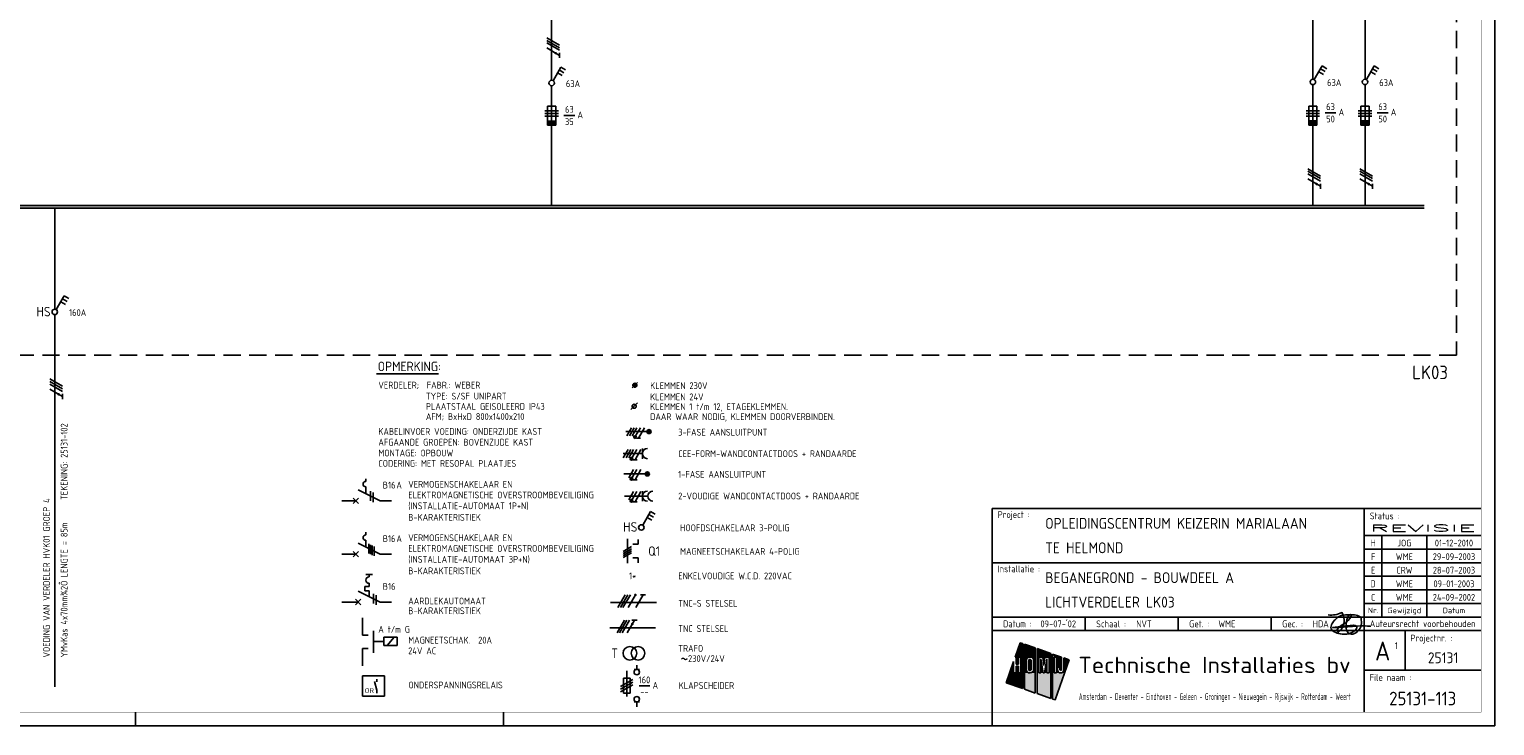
# Model space of a CAD drawing. Header units: millimetres. Extents: x 0 to 841, y 0 to 594.
# Tile 2 of 3: x 301 to 841, y 0 to 256. Entities that reach past the tile are written whole.
import ezdxf
from ezdxf.enums import TextEntityAlignment as Align

# ---------------------------------------------------------------- set-up
doc = ezdxf.new("R2010")
doc.units = ezdxf.units.MM
doc.linetypes.add('HIDDEN', pattern=[9.525, 6.35, -3.175])
doc.layers.get('0').update_dxf_attribs({"linetype": 'CONTINUOUS'})
for name, color, linetype in [('02-61-50-lijn050', 90, 'CONTINUOUS'), ('1', 7, 'CONTINUOUS'), ('40', 1, 'CONTINUOUS'), ('41', 2, 'CONTINUOUS'), ('70', 1, 'CONTINUOUS'), ('71', 2, 'CONTINUOUS'), ('73', 4, 'CONTINUOUS'), ('EL$2B---_KADER', 4, 'CONTINUOUS'), ('EL62205-_KRACHT-KAST', 3, 'CONTINUOUS'), ('LIJN025', 10, 'CONTINUOUS'), ('LIJN035', 50, 'CONTINUOUS'), ('LIJN050', 90, 'CONTINUOUS'), ('TEKST18', 210, 'CONTINUOUS'), ('TEKST25', 10, 'CONTINUOUS'), ('TEKST35', 50, 'CONTINUOUS'), ('TEKST50', 90, 'CONTINUOUS'), ('TEKST70', 130, 'CONTINUOUS')]:
    doc.layers.add(name, color=color, linetype=linetype)
doc.styles.add('5_0', font='iso.shx')
doc.styles.add('HELV', font='ISO.SHX')
doc.styles.add('ISO', font='ISO.SHX')
doc.styles.add('NEN', font='iso.shx')
doc.styles.add('ROMAND', font='romand')

# ---------------------------------------------------------------- blocks, each defined once
blk = doc.blocks.new('A1')
at = {"layer": 'LIJN025'}
for p, q in [((793, 80), (793, 5)), ((793, 70), (836, 70)), ((793, 65), (836, 65)), ((799.5, 70), (799.5, 40)), ((816, 70), (816, 40)), ((656, 60), (793, 60)), ((793, 60), (836, 60)), ((793, 55), (836, 55)), ((793, 50), (836, 50)), ((793, 45), (836, 45)), ((656, 40), (836, 40)), ((690.25, 35), (690.25, 40)), ((724.5, 35), (724.5, 40)), ((758.75, 35), (758.75, 40)), ((656, 35), (836, 35)), ((808, 35), (808, 20.5)), ((666.28, 30.55), (664.44, 25.28)), ((667.23, 30.22), (666.28, 30.55)), ((667.23, 13.64), (667.23, 30.22)), ((667.85, 30), (667.85, 13.42)), ((671.81, 28.62), (667.85, 30)), ((671.81, 12.03), (671.81, 28.62)), ((672.49, 28.38), (672.49, 11.8)), ((677.53, 26.61), (672.49, 28.38)), ((663.88, 23.67), (661.11, 15.78)), ((663.88, 19.41), (663.88, 23.67)), ((664.44, 25.28), (664.78, 25.28)), ((664.78, 25.28), (664.78, 22.62)), ((664.78, 22.62), (665.68, 22.62)), ((664.78, 21.86), (664.78, 19.41)), ((665.68, 21.86), (664.78, 21.86)), ((665.68, 22.62), (665.68, 25.28)), ((665.68, 25.28), (666.58, 25.28)), ((665.68, 19.41), (665.68, 21.86)), ((666.58, 25.28), (666.58, 19.41)), ((668.51, 23.91), (668.61, 24.43)), ((668.51, 20.8), (668.51, 23.91)), ((668.61, 24.43), (668.9, 24.86)), ((668.9, 24.86), (669.35, 25.18)), ((669.35, 25.18), (669.88, 25.28)), ((669.39, 23.89), (669.46, 24.14)), ((669.39, 20.81), (669.39, 23.89)), ((669.46, 24.14), (669.63, 24.32)), ((669.63, 24.32), (669.89, 24.39)), ((669.88, 25.28), (670.41, 25.18)), ((669.89, 24.39), (670.13, 24.32)), ((670.13, 24.32), (670.31, 24.14)), ((670.31, 24.14), (670.38, 23.89)), ((670.38, 23.89), (670.38, 20.81)), ((670.41, 25.18), (670.85, 24.88)), ((670.85, 24.88), (671.14, 24.45)), ((671.14, 24.45), (671.25, 23.91)), ((671.25, 23.91), (671.25, 20.8)), ((673.1, 25.28), (674.62, 25.28)), ((673.1, 19.41), (673.1, 25.28)), ((673.87, 24.56), (673.87, 19.41)), ((674.72, 19.41), (673.87, 24.56)), ((674.62, 25.28), (675, 22.14)), ((675, 22.14), (675.38, 25.28)), ((676.15, 24.56), (675.29, 19.41)), ((675.38, 25.28), (676.92, 25.28)), ((676.15, 19.41), (676.15, 24.56)), ((676.92, 25.28), (676.92, 19.41)), ((677.53, 10.03), (677.53, 26.61)), ((678.21, 26.37), (678.21, 9.79)), ((681.46, 25.24), (678.21, 26.37)), ((678.81, 25.28), (679.69, 25.28)), ((678.81, 19.41), (678.81, 25.28)), ((679.14, 9.47), (684.31, 24.24)), ((679.69, 25.28), (679.69, 19.41)), ((681.46, 20.62), (681.46, 25.24)), ((682.31, 24.94), (682.31, 20.61)), ((684.31, 24.24), (682.31, 24.94)), ((664.78, 19.41), (663.88, 19.41)), ((666.58, 19.41), (665.68, 19.41)), ((668.61, 20.28), (668.51, 20.8)), ((668.91, 19.82), (668.61, 20.28)), ((669.37, 19.52), (668.91, 19.82)), ((669.91, 19.41), (669.37, 19.52)), ((669.45, 20.57), (669.39, 20.81)), ((669.64, 20.38), (669.45, 20.57)), ((669.89, 20.32), (669.64, 20.38)), ((670.14, 20.38), (669.89, 20.32)), ((670.43, 19.53), (669.91, 19.41)), ((670.32, 20.56), (670.14, 20.38)), ((670.38, 20.81), (670.32, 20.56)), ((670.86, 19.83), (670.43, 19.53)), ((671.15, 20.26), (670.86, 19.83)), ((671.25, 20.8), (671.15, 20.26)), ((673.87, 19.41), (673.1, 19.41)), ((675.29, 19.41), (674.72, 19.41)), ((676.92, 19.41), (676.15, 19.41)), ((679.69, 19.41), (678.81, 19.41)), ((680.02, 21.54), (680.88, 21.54)), ((680.02, 20.61), (680.02, 21.54)), ((680.09, 20.16), (680.02, 20.61)), ((680.34, 19.76), (680.09, 20.16)), ((680.7, 19.5), (680.34, 19.76)), ((681.16, 19.41), (680.7, 19.5)), ((680.88, 21.54), (680.88, 20.62)), ((680.88, 20.62), (680.97, 20.41)), ((680.97, 20.41), (681.17, 20.33)), ((681.61, 19.5), (681.16, 19.41)), ((681.17, 20.33), (681.37, 20.41)), ((681.37, 20.41), (681.46, 20.62)), ((681.99, 19.77), (681.61, 19.5)), ((682.24, 20.17), (681.99, 19.77)), ((682.31, 20.61), (682.24, 20.17)), ((793, 20.5), (836, 20.5)), ((661.11, 15.78), (667.23, 13.64)), ((667.85, 13.42), (671.81, 12.03)), ((672.49, 11.8), (677.53, 10.03)), ((678.21, 9.79), (679.14, 9.47)), ((340.5, 0), (340.5, 5)), ((476, 0), (476, 5)), ((656, 0), (656, 5))]:
    blk.add_line(p, q, dxfattribs=at)
blk.add_lwpolyline([(0, 0), (0, 594), (841, 594), (841, 0)], close=True, dxfattribs=at)
for points in [[(664.44, 25.28), (666.28, 30.55), (667.23, 25.28), (667.23, 30.22)], [(667.85, 25.28), (667.85, 30), (671.81, 25.28), (671.81, 28.62)], [(672.49, 25.28), (672.49, 28.38), (677.53, 25.28), (677.53, 26.61)], [(662.39, 19.41), (663.88, 23.67), (663.88, 19.41), (663.88, 23.67)], [(664.78, 22.62), (664.78, 25.28), (665.68, 22.62), (665.68, 25.28)], [(664.78, 19.41), (664.78, 21.86), (665.68, 19.41), (665.68, 21.86)], [(666.58, 19.41), (666.58, 25.28), (667.23, 19.41), (667.23, 25.28)], [(669.35, 25.18), (667.85, 25.28), (669.88, 25.28), (667.85, 25.28)], [(668.9, 24.86), (667.85, 25.28), (669.35, 25.18), (667.85, 25.28)], [(668.61, 24.43), (667.85, 25.28), (668.9, 24.86), (667.85, 25.28)], [(667.85, 23.91), (667.85, 25.28), (668.51, 23.91), (668.61, 24.43)], [(667.85, 20.8), (667.85, 23.91), (668.51, 20.8), (668.51, 23.91)], [(669.39, 23.89), (669.46, 24.14), (670.38, 23.89), (670.31, 24.14)], [(669.39, 20.81), (669.39, 23.89), (670.38, 20.81), (670.38, 23.89)], [(669.46, 24.14), (669.63, 24.32), (670.31, 24.14), (670.13, 24.32)], [(669.63, 24.32), (669.89, 24.39), (670.13, 24.32), (669.89, 24.39)], [(670.41, 25.18), (669.88, 25.28), (670.41, 25.18), (671.81, 25.28)], [(670.85, 24.88), (670.41, 25.18), (670.85, 24.88), (671.81, 25.28)], [(671.14, 24.45), (670.85, 24.88), (671.14, 24.45), (671.81, 25.28)], [(671.25, 23.91), (671.14, 24.45), (671.81, 23.91), (671.81, 25.28)], [(671.25, 20.8), (671.25, 23.91), (671.81, 20.8), (671.81, 23.91)], [(672.49, 19.41), (672.49, 25.28), (673.1, 19.41), (673.1, 25.28)], [(673.87, 19.41), (673.87, 24.56), (674.72, 19.41), (673.87, 24.56)], [(675, 22.14), (674.62, 25.28), (675, 22.14), (675.38, 25.28)], [(675.29, 19.41), (676.15, 24.56), (676.15, 19.41), (676.15, 24.56)], [(676.92, 19.41), (676.92, 25.28), (677.53, 19.41), (677.53, 25.28)], [(679.69, 25.28), (678.21, 26.37), (681.46, 25.24), (678.21, 26.37)], [(678.81, 25.28), (678.21, 26.37), (679.69, 25.28), (678.21, 26.37)], [(678.21, 19.41), (678.21, 26.37), (678.81, 19.41), (678.81, 25.28)], [(679.69, 25.24), (679.69, 25.28), (681.46, 25.24)], [(679.69, 21.54), (679.69, 25.24), (681.46, 21.54), (681.46, 25.24)], [(682.31, 20.61), (682.31, 24.94), (683.04, 20.61), (684.31, 24.24)], [(661.11, 15.78), (662.39, 19.41), (667.23, 13.64), (667.23, 19.41)], [(667.85, 19.41), (668.51, 20.8), (667.85, 19.41), (668.61, 20.28)], [(667.85, 19.41), (667.85, 20.8), (667.85, 19.41), (668.51, 20.8)], [(667.85, 19.41), (668.61, 20.28), (667.85, 19.41), (668.91, 19.82)], [(667.85, 19.41), (668.91, 19.82), (667.85, 19.41), (669.37, 19.52)], [(667.85, 19.41), (669.37, 19.52), (667.85, 19.41), (669.91, 19.41)], [(667.85, 13.42), (667.85, 19.41), (671.81, 12.03), (671.81, 19.41)], [(669.45, 20.57), (669.39, 20.81), (670.32, 20.56), (670.38, 20.81)], [(669.64, 20.38), (669.45, 20.57), (670.14, 20.38), (670.32, 20.56)], [(669.89, 20.32), (669.64, 20.38), (669.89, 20.32), (670.14, 20.38)], [(669.91, 19.41), (670.43, 19.53), (669.91, 19.41), (671.81, 19.41)], [(670.43, 19.53), (670.86, 19.83), (670.43, 19.53), (671.81, 19.41)], [(670.86, 19.83), (671.15, 20.26), (670.86, 19.83), (671.81, 19.41)], [(671.81, 19.41), (671.15, 20.26), (671.81, 20.8), (671.25, 20.8)], [(672.49, 11.8), (672.49, 19.41), (677.53, 10.03), (677.53, 19.41)], [(678.21, 9.79), (678.21, 19.41), (679.14, 9.47), (682.62, 19.41)], [(679.69, 19.41), (679.69, 21.54), (680.02, 20.61), (680.02, 21.54)], [(679.69, 19.41), (680.02, 20.61), (679.69, 19.41), (680.09, 20.16)], [(679.69, 19.41), (680.09, 20.16), (679.69, 19.41), (680.34, 19.76)], [(679.69, 19.41), (680.34, 19.76), (679.69, 19.41), (680.7, 19.5)], [(679.69, 19.41), (680.7, 19.5), (679.69, 19.41), (681.16, 19.41)], [(680.02, 20.61), (680.02, 21.54), (680.09, 20.16), (680.02, 20.61)], [(681.46, 20.62), (680.88, 21.54), (681.46, 20.62), (681.46, 21.54)], [(681.37, 20.41), (680.88, 21.54), (681.46, 20.62), (680.88, 21.54)], [(681.17, 20.33), (680.88, 21.54), (681.37, 20.41), (680.88, 21.54)], [(680.97, 20.41), (680.88, 21.54), (681.17, 20.33), (680.88, 21.54)], [(680.88, 20.62), (680.88, 21.54), (680.97, 20.41), (680.88, 21.54)], [(681.16, 19.41), (682.62, 19.41), (681.61, 19.5), (682.62, 19.41)], [(682.62, 19.41), (681.61, 19.5), (682.62, 19.41), (681.99, 19.77)], [(682.62, 19.41), (681.99, 19.77), (683.04, 20.61), (682.24, 20.17)], [(682.24, 20.17), (682.31, 20.61), (682.24, 20.17), (683.04, 20.61)]]:
    blk.add_solid(points, dxfattribs=at)
at = {"layer": 'LIJN050'}
for p, q in [((836, 80), (656, 80)), ((656, 80), (656, 5))]:
    blk.add_line(p, q, dxfattribs=at)
at = {"layer": 'LIJN050', "const_width": 0.2}
blk.add_lwpolyline([(836, 5), (836, 589), (25, 589), (25, 5)], close=True, dxfattribs=at)
at = {"layer": 'TEKST18', "style": 'ISO'}
for s, p in [('Nr.', (796.25, 41.43)), ('Gewijzigd', (807.75, 41.43)), ('Datum', (826, 41.43))]:
    blk.add_text(s, height=2, dxfattribs=at).set_placement(p, align=Align.CENTER)
at = {"layer": 'TEKST18', "style": 'ISO', "width": 0.67468}
blk.add_text('Amsterdam - Deventer - Eindhoven - Geleen - Groningen - Nieuwegein - Rijswijk - Rotterdam - Weert', height=2.5, dxfattribs=at).set_placement((687.88, 9.47), (788, 9.47), align=Align.FIT)
at = {"layer": 'TEKST25', "style": 'ISO'}
for s, p in [('Project :', (658, 76.5)), ('Status :', (795, 76)), ('Installatie :', (658, 56.5)), ('Datum :', (660, 36.25)), ('Schaal :', (694.25, 36.25)), ('Get. :', (728.5, 36.25)), ('Gec. :', (762.75, 36.25)), ('Projectnr. :', (810, 31)), ('File naam :', (795, 16.5))]:
    blk.add_text(s, height=2.5, dxfattribs=at).set_placement(p)
at = {"layer": 'TEKST25', "style": 'ISO', "width": 1.015814}
blk.add_text('Auteursrecht voorbehouden', height=2.5, dxfattribs=at).set_placement((795, 36.3), (834, 36.3), align=Align.FIT)
at = {"layer": 'TEKST25', "style": 'ROMAND', "width": 2.899115}
blk.add_attdef('STATUS', text='', height=2.5, dxfattribs=at).set_placement((795, 71.5), (834, 71.5), align=Align.FIT)
at = {"layer": 'TEKST25', "style": 'ISO'}
for tag, p in [('E', (796.25, 66)), ('NAAM-E', (807.75, 66)), ('DATUM-E', (826, 66)), ('D', (796.25, 61)), ('NAAM-D', (807.75, 61)), ('DATUM-D', (826, 61)), ('C', (796.25, 56)), ('NAAM-C', (807.75, 56)), ('DATUM-C', (826, 56)), ('B', (796.25, 51)), ('NAAM-B', (807.75, 51)), ('DATUM-B', (826, 51)), ('A', (796.25, 46)), ('NAAM-A', (807.75, 46)), ('DATUM-A', (826, 46))]:
    blk.add_attdef(tag, text='', height=2.5, dxfattribs=at).set_placement(p, align=Align.CENTER)
for tag, p in [('DATUM', (673.75, 36.25)), ('SCHAAL', (709, 36.25)), ('GETEKEND', (739.25, 36.25)), ('GECONTOL.', (774, 36.25)), ('FORMAAT', (804.25, 28.25))]:
    blk.add_attdef(tag, p, '', height=2.5, dxfattribs=at)
at = {"layer": 'TEKST35', "style": 'ISO'}
for tag, p in [('PROJECT', (675.5, 72.5)), ('PLAATS', (675.5, 63.5)), ('INSTALLATIE-REGEL1', (675.5, 52.5)), ('INSTALLATIE-REGEL2', (675.5, 43.5))]:
    blk.add_attdef(tag, p, '', height=4, dxfattribs=at)
blk.add_attdef('PROJ.NR.', text='', height=4, dxfattribs=at).set_placement((822, 23), align=Align.CENTER)
at = {"layer": 'TEKST50', "style": 'HELV', "width": 1.169753}
blk.add_text('Technische Installaties bv', height=6, dxfattribs=at).set_placement((687.72, 19.36), (787.99, 19.36), align=Align.FIT)
at = {"layer": 'TEKST50', "style": 'ISO'}
blk.add_attdef('FILE-NAAM', text='', height=5, dxfattribs=at).set_placement((814.5, 7.5), align=Align.CENTER)
at = {"layer": 'TEKST70', "style": 'HELV'}
blk.add_text('A', height=7, dxfattribs=at).set_placement((799.75, 24), align=Align.CENTER)
blk = doc.blocks.new('PRHDAA4')
at = {"layer": '02-61-50-lijn050', "color": 50, "linetype": 'ByBlock', "flags": 128}
blk.add_lwpolyline([(1.04, 2.03, 0.043806), (-6.39, 1.89, -0.031193), (-12.8, 1.6), (-7.61, 2.16, 0.003454), (-5.1, 2.36, -0.231177), (-3.95, 1.92, -0.175519), (-3.92, 1.42, -0.153375), (-4.6, 0.4, -0.056813), (-5.76, -0.34, -0.100205), (-8.11, -0.94, -0.16296), (-12.67, 0.33, -0.379529), (-13.36, 2.09, -0.14016), (-11.01, 5.21, -0.143334), (-9.14, 6.05, -0.06258), (-4.67, 6.18, -0.12688), (-2.65, 5.49, -0.169413), (-2.32, 4.96, -0.095564), (-2.27, 2.38, -0.080055), (-2.63, 1.34, -0.126486), (-4.26, -0.44, -0.214891), (-6.48, -0.78, -0.203106), (-7.05, -0.45, -0.121177), (-7.75, 1.16, -0.121604), (-7.51, 4.45, -0.010614), (-7.31, 5.13, -0.021915), (-7.04, 5.72, -0.15615), (-6.41, 6.24, -0.050224), (-6.16, 6.3, -0.295436), (-5.97, 6.21, -0.250173), (-5.94, 5.68, -0.167384), (-8.57, 2.94, 0.121525), (-11.08, 0.82, 0.14194), (-11.19, 0.5, 0.153562), (-11.18, 0.3, 0.520832), (-10.31, 0.11, 0.362036), (-9.35, 7.05, -0.145439), (-14.41, 6.19)], format="xyb", dxfattribs=at)
blk = doc.blocks.new('T1146')
at = {"layer": '71'}
for p, q in [((-4, 0), (-4, -8)), ((0, -1.5), (-2, -1.5)), ((0, -6.5), (-2, -6.5))]:
    blk.add_line(p, q, dxfattribs=at)
blk = doc.blocks.new('RWS023', base_point=(227, 181))
at = {"layer": '40', "style": 'NEN'}
blk.add_text('~', height=5, dxfattribs=at).set_placement((223.5, 179.5))
blk = doc.blocks.new('KLAPSCHRENVOOI')
at = {"layer": '1', "color": 1}
for p, q in [((-16.95, 1.46), (-21.45, -1.14)), ((-16.95, 0.46), (-21.45, -2.14)), ((-16.95, -0.54), (-21.45, -3.14))]:
    blk.add_line(p, q, dxfattribs=at)
at = {"layer": '1', "color": 2}
for p, q in [((-20.45, 1.91), (-17.95, 1.91)), ((-20.45, -3.59), (-20.45, 1.91)), ((-19.2, 4.66), (-19.2, -4.84)), ((-17.95, 1.91), (-17.95, -3.59)), ((-16.5, 5.16), (-14.5, 5.16)), ((-17.95, -3.59), (-20.45, -3.59)), ((-14.5, -6.84), (-16.5, -6.84))]:
    blk.add_line(p, q, dxfattribs=at)
at = {"layer": '70'}
blk.add_line((-14.69, -0.96), (-10.69, -0.96), dxfattribs=at)
at = {"layer": '71'}
for centre in [(-15.5, 4.16), (-15.5, -5.84)]:
    blk.add_circle(centre, 1, dxfattribs=at)
at = {"layer": 'LIJN035'}
for p, q in [((-15.5, 5.16), (-15.5, 6.76)), ((-15.5, -6.84), (-15.5, -8.69))]:
    blk.add_line(p, q, dxfattribs=at)
at = {"layer": '40', "style": 'NEN'}
for s, p in [('160', (-12.69, 0.04)), ('--', (-12.69, -4.46))]:
    blk.add_text(s, height=2.5, dxfattribs=at).set_placement(p, align=Align.CENTER)
blk.add_text('A', height=2.5, dxfattribs=at).set_placement((-9.69, -1.96))
at = {"layer": 'TEKST25', "style": 'ISO'}
blk.add_text('KLAPSCHEIDER', height=2.5, dxfattribs=at).set_placement((-0.06, -2.04))
blk = doc.blocks.new('RENVKLEM24V')
at = {"layer": 'TEKST25', "style": 'ISO'}
for s, p in [('KLEMMEN 24V', (97.67, 162.94)), ('KLEMMEN 1 t/m 12, ETAGEKLEMMEN.', (97.67, 159.34)), ('DAAR WAAR NODIG, KLEMMEN DOORVERBINDEN. ', (97.67, 155.64))]:
    blk.add_text(s, height=2.5, dxfattribs=at).set_placement(p)

msp = doc.modelspace()

# ---------------------------------------------------------------- linework, layer by layer
at = {"color": 10}
for p, q in [((491.97, 253.29), (496.66, 250.58)), ((491.97, 252.35), (496.66, 249.65)), ((491.97, 252.35), (496.66, 249.65)), ((491.97, 251.42), (496.66, 248.71)), ((491.97, 249.54), (496.66, 246.83)), ((496.66, 247.77), (496.66, 245.9)), ((772.16, 205.09), (776.84, 202.38)), ((791.36, 205.09), (796.04, 202.38)), ((772.16, 204.15), (776.84, 201.44)), ((772.16, 204.15), (776.84, 201.44)), ((772.16, 203.21), (776.84, 200.51)), ((772.16, 201.34), (776.84, 198.63)), ((791.36, 204.15), (796.04, 201.44)), ((791.36, 204.15), (796.04, 201.44)), ((791.36, 203.21), (796.04, 200.51)), ((791.36, 201.34), (796.04, 198.63)), ((776.84, 199.57), (776.84, 197.69)), ((796.04, 199.57), (796.04, 197.69)), ((308.96, 127.68), (313.64, 124.98)), ((308.96, 126.74), (313.64, 124.04)), ((308.96, 126.74), (313.64, 124.04)), ((308.96, 125.81), (313.64, 123.1)), ((308.96, 123.93), (313.64, 121.23)), ((313.64, 122.16), (313.64, 120.29)), ((518.17, 43.47), (520.87, 48.15)), ((519.1, 43.47), (521.81, 48.15)), ((520.04, 43.47), (522.75, 48.15)), ((521.92, 43.47), (524.62, 48.15)), ((524.73, 43.47), (527.44, 48.15)), ((526.5, 48.15), (528.37, 48.15)), ((517.84, 34.17), (520.55, 38.85)), ((518.78, 34.17), (521.49, 38.85)), ((519.72, 34.17), (522.42, 38.85)), ((521.59, 34.17), (524.3, 38.85)), ((523.36, 38.85), (525.24, 38.85))]:
    msp.add_line(p, q, dxfattribs=at)
for p, q in [((491.97, 252.35), (496.66, 249.65)), ((772.16, 204.15), (776.84, 201.44)), ((791.36, 204.15), (796.04, 201.44)), ((308.96, 126.74), (313.64, 124.04))]:
    msp.add_line(p, q)
at = {"color": 50}
for p, q in [((515.5, 45.34), (532.37, 45.34)), ((515.17, 36.04), (532.05, 36.04))]:
    msp.add_line(p, q, dxfattribs=at)
at = {"color": 10, "const_width": 0.469}
for points in [[(495.37, 247.85, 1), (495.13, 247.44, 1)], [(775.55, 199.65, 1), (775.32, 199.24, 1)], [(794.75, 199.65, 1), (794.52, 199.24, 1)], [(312.35, 122.24, 1), (312.12, 121.83, 1)], [(524.42, 48.27, 1), (524.83, 48.04, 1)], [(523.28, 37.57, 1), (523.69, 37.33, 1)]]:
    msp.add_lwpolyline(points, format="xyb", close=True, dxfattribs=at)
at = {"layer": '1', "color": 2}
for p, q in [((492.28, 221.15), (492.28, 228.15)), ((492.28, 228.15), (495.28, 228.15)), ((495.28, 228.15), (495.28, 221.15)), ((772.55, 221.16), (772.55, 228.16)), ((772.55, 228.16), (775.55, 228.16)), ((775.55, 228.16), (775.55, 221.16)), ((791.75, 228.16), (794.75, 228.16)), ((791.75, 221.16), (791.75, 228.16)), ((794.75, 228.16), (794.75, 221.16)), ((495.28, 222.65), (492.28, 222.65)), ((495.28, 222.4), (492.28, 222.4)), ((495.28, 222.15), (492.28, 222.15)), ((495.28, 221.9), (492.28, 221.9)), ((495.28, 221.65), (492.28, 221.65)), ((495.28, 221.4), (492.28, 221.4)), ((775.55, 222.66), (772.55, 222.66)), ((775.55, 222.41), (772.55, 222.41)), ((775.55, 222.16), (772.55, 222.16)), ((775.55, 221.91), (772.55, 221.91)), ((775.55, 221.66), (772.55, 221.66)), ((775.55, 221.41), (772.55, 221.41)), ((794.75, 222.66), (791.75, 222.66)), ((794.75, 222.41), (791.75, 222.41)), ((794.75, 222.16), (791.75, 222.16)), ((794.75, 221.91), (791.75, 221.91)), ((794.75, 221.66), (791.75, 221.66)), ((794.75, 221.41), (791.75, 221.41)), ((495.28, 221.15), (492.28, 221.15)), ((775.55, 221.16), (772.55, 221.16)), ((794.75, 221.16), (791.75, 221.16)), ((422.57, 86.85), (430.61, 82.83)), ((422.57, 67.15), (430.61, 63.13)), ((426.57, 55.62), (426.57, 54.82)), ((422.57, 49.55), (430.61, 45.53)), ((426.57, 51.22), (424.97, 51.22)), ((424.97, 51.22), (424.97, 49.62)), ((424.97, 49.62), (426.57, 49.62)), ((426.57, 52.42), (426.57, 51.22)), ((426.57, 49.62), (426.57, 47.56))]:
    msp.add_line(p, q, dxfattribs=at)
at = {"layer": '1', "color": 1}
for p, q in [((496.28, 226.4), (491.28, 226.4)), ((491.28, 226.4), (496.28, 226.4)), ((491.28, 225.4), (496.28, 225.4)), ((491.28, 224.4), (496.28, 224.4)), ((771.55, 226.41), (776.55, 226.41)), ((776.55, 226.41), (771.55, 226.41)), ((771.55, 225.41), (776.55, 225.41)), ((771.55, 224.41), (776.55, 224.41)), ((795.75, 226.41), (790.75, 226.41)), ((790.75, 226.41), (795.75, 226.41)), ((790.75, 225.41), (795.75, 225.41)), ((790.75, 224.41), (795.75, 224.41)), ((523.18, 109.72), (521.43, 106.69)), ((524.18, 109.72), (522.43, 106.69)), ((525.18, 109.72), (523.43, 106.69)), ((526.43, 109.72), (524.71, 106.73)), ((527.93, 109.72), (525.75, 105.93)), ((521.91, 101.72), (520.16, 98.69)), ((522.91, 101.72), (521.16, 98.69)), ((523.91, 101.72), (522.16, 98.69)), ((525.16, 101.72), (523.44, 98.73)), ((526.66, 101.72), (524.48, 97.93)), ((523.91, 94.32), (522.16, 91.29)), ((525.16, 94.32), (523.44, 91.33)), ((526.66, 94.32), (524.48, 90.53)), ((523.91, 86.22), (522.16, 83.19)), ((525.16, 86.22), (523.44, 83.23)), ((526.66, 86.22), (524.48, 82.43))]:
    msp.add_line(p, q, dxfattribs=at)
for centre in [(524.47, 106.29), (523.2, 98.29), (523.2, 90.89), (523.2, 82.79)]:
    msp.add_circle(centre, 0.5, dxfattribs=at)
at = {"layer": '1', "color": 2}
msp.add_arc((426.57, 53.62), 1.2, 90, 270, dxfattribs=at)
at = {"layer": '40'}
msp.add_line((525.4, 118.87), (522.9, 116.37), dxfattribs=at)
at = {"layer": '40', "color": 2}
msp.add_circle((524.15, 117.62), 0.75, dxfattribs=at)
at = {"layer": '70'}
for p, q in [((498.29, 224.66), (502.29, 224.66)), ((778.55, 225.66), (782.55, 225.66)), ((797.75, 225.66), (801.75, 225.66)), ((523.4, 124.37), (525.4, 126.37)), ((526.52, 105.93), (524.97, 105.93)), ((525.25, 97.93), (523.7, 97.93)), ((427.07, 86.35), (427.07, 82.85)), ((525.25, 90.53), (523.7, 90.53)), ((428.07, 85.85), (428.07, 82.35)), ((525.25, 82.43), (523.7, 82.43)), ((426.44, 66.96), (426.44, 63.46)), ((427.09, 66.64), (427.09, 63.14)), ((427.73, 66.32), (427.73, 62.82)), ((428.38, 65.99), (428.38, 62.49)), ((520.17, 64.18), (523.2, 65.93)), ((523.2, 65.18), (520.17, 63.43)), ((520.17, 62.68), (523.2, 64.43)), ((520.17, 61.93), (523.2, 63.68)), ((428.15, 48.52), (428.15, 45.02)), ((429.15, 48.02), (429.15, 44.52))]:
    msp.add_line(p, q, dxfattribs=at)
at = {"layer": '70', "const_width": 0.5}
for points in [[(524.22, 106.29, 1), (524.72, 106.29, 1)], [(522.95, 98.29, 1), (523.45, 98.29, 1)], [(522.95, 90.89, 1), (523.45, 90.89, 1)], [(522.95, 82.79, 1), (523.45, 82.79, 1)]]:
    msp.add_lwpolyline(points, format="xyb", close=True, dxfattribs=at)
at = {"layer": '71'}
for p, q in [((774.56, 237.9), (777.46, 242.92)), ((777.46, 242.92), (779.19, 241.92)), ((793.76, 237.9), (796.66, 242.92)), ((796.66, 242.92), (798.39, 241.92)), ((494.28, 237.51), (497.18, 242.53)), ((495.93, 240.37), (497.66, 239.37)), ((496.56, 241.45), (498.29, 240.45)), ((497.18, 242.53), (498.91, 241.53)), ((776.21, 240.76), (777.94, 239.76)), ((776.83, 241.84), (778.56, 240.84)), ((795.41, 240.76), (797.14, 239.76)), ((796.03, 241.84), (797.76, 240.84)), ((311.36, 153.23), (314.25, 158.25)), ((313.63, 157.17), (315.36, 156.17)), ((314.25, 158.25), (315.99, 157.25)), ((313, 156.09), (314.74, 155.09)), ((520.12, 100.19), (527.21, 100.19)), ((527.21, 98.32), (527.21, 102.07)), ((425.36, 89.96), (425.36, 90.96)), ((425.36, 85.46), (425.36, 87.96)), ((527.21, 82.64), (527.21, 86.39)), ((520.61, 84.51), (529.21, 84.51)), ((527.32, 73.86), (530.22, 78.88)), ((528.97, 76.72), (530.7, 75.72)), ((529.59, 77.8), (531.33, 76.8)), ((530.22, 78.88), (531.95, 77.88)), ((425.36, 70.26), (425.36, 71.26)), ((425.36, 65.76), (425.36, 68.26)), ((521.69, 68.81), (521.69, 59.81)), ((525.69, 66.81), (523.69, 66.81)), ((525.69, 61.81), (523.69, 61.81)), ((421.57, 46.53), (423.57, 44.53)), ((421.57, 44.53), (423.57, 46.53)), ((436.95, 32.54), (431.95, 32.54)), ((431.95, 32.54), (431.95, 29.54)), ((436.95, 29.54), (436.95, 32.54)), ((431.95, 29.54), (436.95, 29.54)), ((432.29, 18.36), (424.19, 18.36)), ((424.19, 18.36), (424.19, 10.86)), ((429.37, 13.12), (428.61, 16.22)), ((432.29, 10.86), (432.29, 18.36)), ((424.19, 10.86), (432.29, 10.86))]:
    msp.add_line(p, q, dxfattribs=at)
for centre, radius in [((493.77, 236.65), 1), ((774.05, 237.04), 1), ((793.25, 237.04), 1), ((310.85, 152.37), 1), ((524.4, 125.37), 0.75), ((524.4, 125.37), 0.5), ((524.4, 125.37), 0.25), ((529.62, 108.28), 0.75), ((529.62, 108.28), 0.5), ((529.62, 108.28), 0.25), ((529.04, 92.7), 0.75), ((529.04, 92.7), 0.5), ((529.04, 92.7), 0.25), ((526.81, 73), 1), ((522.59, 26.66), 2.5), ((525.59, 26.66), 2.5)]:
    msp.add_circle(centre, radius, dxfattribs=at)
for centre, radius in [((529.09, 100.19), 1.88), ((425.36, 88.96), 1), ((529.09, 84.51), 1.88), ((531.09, 84.51), 1.88), ((425.36, 69.26), 1)]:
    msp.add_arc(centre, radius, 90, 270, dxfattribs=at)
at = {"layer": '73'}
for p, q in [((120.94, 191.58), (814.99, 191.58)), ((120.94, 190.58), (814.99, 190.58))]:
    msp.add_line(p, q, dxfattribs=at)
msp.add_solid([(814.99, 190.58), (814.99, 191.58), (120.94, 190.58), (120.94, 191.58)], dxfattribs=at)
at = {"layer": 'LIJN025', "linetype": 'HIDDEN'}
for p, q in [((826.95, 341.55), (826.95, 136.44)), ((826.95, 136.44), (36.92, 136.44))]:
    msp.add_line(p, q, dxfattribs=at)
at = {"layer": 'LIJN025', "linetype": 'Continuous'}
msp.add_line((429.25, 129.55), (452.13, 129.55), dxfattribs=at)
at = {"layer": 'LIJN025', "color": 2, "linetype": 'Continuous'}
for p, q in [((420.65, 81.85), (422.62, 83.83)), ((420.65, 83.83), (422.62, 81.85)), ((420.65, 64.13), (422.62, 62.15)), ((420.65, 62.15), (422.62, 64.13))]:
    msp.add_line(p, q, dxfattribs=at)
at = {"layer": 'LIJN025', "color": 1, "linetype": 'Continuous'}
msp.add_line((433.25, 29.54), (435.76, 32.54), dxfattribs=at)
at = {"layer": 'LIJN025', "color": 2, "linetype": 'HIDDEN', "ltscale": 2.5}
msp.add_line((431.95, 31.04), (428.18, 31.04), dxfattribs=at)
at = {"layer": 'LIJN035'}
for p, q in [((774.05, 238.04), (774.05, 510.54)), ((793.25, 238.04), (793.25, 510.54)), ((493.77, 237.65), (493.77, 291.05)), ((493.77, 235.65), (493.77, 191.55)), ((774.05, 236.04), (774.05, 191.58)), ((793.25, 236.04), (793.25, 191.58)), ((487.35, 191.55), (487.35, 191.35)), ((529.12, 108.28), (521.04, 108.28)), ((528.54, 92.7), (520.34, 92.7)), ((421.64, 82.84), (416.56, 82.84)), ((430.61, 82.83), (434.81, 82.83)), ((525.69, 66.81), (525.69, 68.61)), ((421.64, 63.14), (416.56, 63.14)), ((430.61, 63.13), (434.81, 63.13)), ((525.69, 60.01), (525.69, 61.81)), ((422.58, 45.54), (416.56, 45.54)), ((430.61, 45.53), (434.81, 45.53)), ((424.18, 33.38), (424.18, 39.67)), ((424.18, 22.1), (424.18, 28.38)), ((429.37, 17.09), (429.37, 16.11)), ((429.37, 13.12), (429.37, 11.99))]:
    msp.add_line(p, q, dxfattribs=at)
at = {"layer": 'LIJN050'}
for p, q in [((310.85, 190.55), (310.85, 153.37)), ((310.85, 151.37), (310.85, 14.25)), ((425.36, 55.62), (427.76, 55.62))]:
    msp.add_line(p, q, dxfattribs=at)

# ---------------------------------------------------------------- block references
at = {"layer": '40'}
msp.add_blockref('RWS023', (544.59, 23.46), dxfattribs=at)
at = {"layer": 'EL$2B---_KADER'}
msp.add_blockref('A1', (0, 0), dxfattribs=at).add_auto_attribs({'NAAM-E': 'JOG', 'NAAM-D': 'WME', 'NAAM-C': 'CRW', 'NAAM-B': 'WME', 'NAAM-A': 'WME', 'STATUS': 'REVISIE', 'FILE-NAAM': '25131-113', 'SCHAAL': 'NVT', 'INSTALLATIE-REGEL2': 'LICHTVERDELER LK03', 'INSTALLATIE-REGEL1': 'BEGANEGROND - BOUWDEEL A', 'DATUM': "09-07-'02", 'PLAATS': 'TE HELMOND', 'PROJECT': 'OPLEIDINGSCENTRUM KEIZERIN MARIALAAN', 'GETEKEND': 'WME', 'GECONTOL.': 'HDA', 'C': 'E', 'B': 'D', 'A': 'C', 'E': 'H', 'D': 'F', 'PROJ.NR.': '25131', 'DATUM-C': '28-07-2003', 'DATUM-B': '09-01-2003', 'DATUM-A': '24-09-2002', 'FORMAAT': '1', 'DATUM-E': '01-12-2010', 'DATUM-D': '29-09-2003'})
at = {"layer": 'EL62205-_KRACHT-KAST'}
msp.add_blockref('PRHDAA4', (794.1, 34.6), dxfattribs=at)
at = {"layer": 'LIJN025'}
for name, p in [('RENVKLEM24V', (432.37, -43.1)), ('KLAPSCHRENVOOI', (540.63, 15.58))]:
    msp.add_blockref(name, p, dxfattribs=at)
at = {"layer": 'LIJN025', "color": 2, "linetype": 'Continuous', "rotation": 180}
msp.add_blockref('T1146', (424.18, 26.88), dxfattribs=at)

# ---------------------------------------------------------------- texts
at = {"layer": '40', "style": 'NEN'}
for s, p in [('63', (500.29, 225.66)), ('63', (780.55, 226.66)), ('63', (799.75, 226.66)), ('35', (500.29, 221.16)), ('50', (780.55, 222.16)), ('50', (799.75, 222.16))]:
    msp.add_text(s, height=2.5, dxfattribs=at).set_placement(p, align=Align.CENTER)
for s, height, p in [('A', 2.5, (783.55, 224.66)), ('A', 2.5, (802.75, 224.66)), ('A', 2.5, (503.29, 223.66)), ('B16', 2.5, (431.61, 87.33)), ('A', 2.5, (436.61, 87.33)), ('B16', 2.5, (431.61, 67.63)), ('A', 2.5, (436.61, 67.63)), ('B16', 2.5, (431.61, 50.03)), ('230V/24V', 2.5, (543.99, 23.46)), ('OR', 1.8, (424.96, 12.02))]:
    msp.add_text(s, height=height, dxfattribs=at).set_placement(p)
for s, p in [('TEKENING: 25131-102', (315.53, 83.12)), ('VOEDING VAN VERDELER HVK01 GROEP 4', (309.03, 25.1)), ('LENGTE = 85m', (315.53, 54.59)), ('YMvKas 4x70mm¾2Ô', (315.53, 25.1))]:
    msp.add_text(s, height=2.5, rotation=90, dxfattribs=at).set_placement(p)
at = {"layer": '41', "style": 'NEN'}
msp.add_text('T', height=3.5, dxfattribs=at).set_placement((518.22, 24.93), align=Align.RIGHT)
at = {"layer": 'TEKST25'}
for s, style, p in [('63A', '5_0', (499.02, 235.15)), ('63A', '5_0', (779.3, 235.54)), ('63A', '5_0', (798.5, 235.54)), ('160A', '5_0', (316.1, 150.87)), ('VERDELER;  FABR.: WEBER', 'ISO', (429.98, 124.15)), ('KLEMMEN 230V', 'ISO', (530.06, 123.95)), ('TYPE: S/SF UNIPART', 'ISO', (447.48, 120.09)), ('PLAATSTAAL GEISOLEERD IP43', 'ISO', (447.48, 116.29)), ('AFM; BxHxD 800x1400x210', 'ISO', (447.48, 112.59)), ('KABELINVOER VOEDING: ONDERZIJDE KAST', 'ISO', (429.98, 107.08)), ('3-FASE AANSLUITPUNT', 'ISO', (540.38, 106.81)), ('AFGAANDE GROEPEN: BOVENZIJDE KAST', 'ISO', (429.98, 103.13)), ('CODERING: MET RESOPAL PLAATJES', 'ISO', (429.98, 95.32)), ('MONTAGE: OPBOUW', 'ISO', (429.98, 99.15)), ('CEE-FORM-WANDCONTACTDOOS + RANDAARDE', 'ISO', (540.38, 98.91)), ('1-FASE AANSLUITPUNT', 'ISO', (540.38, 91.31)), ('VERMOGENSCHAKELAAR EN ', 'ISO', (440.98, 87.64)), ('(INSTALLATIE-AUTOMAAT 1P+N)', 'ISO', (440.98, 79.71)), ('ELEKTROMAGNETISCHE OVERSTROOMBEVEILIGING', 'ISO', (440.98, 83.71)), ('2-VOUDIGE WANDCONTACTDOOS + RANDAARDE', 'ISO', (540.38, 83.31)), ('B-KARAKTERISTIEK', 'ISO', (440.98, 75.46)), ('VERMOGENSCHAKELAAR EN ', 'ISO', (440.98, 67.94)), ('HOOFDSCHAKELAAR 3-POLIG', 'ISO', (541.08, 71.61)), ('ELEKTROMAGNETISCHE OVERSTROOMBEVEILIGING', 'ISO', (440.98, 64.01)), ('MAGNEETSCHAKELAAR 4-POLIG', 'ISO', (541.08, 62.91)), ('(INSTALLATIE-AUTOMAAT 3P+N)', 'ISO', (440.98, 60.01)), ('B-KARAKTERISTIEK', 'ISO', (440.98, 55.76)), ('1*', '5_0', (522.26, 53.9)), ('ENKELVOUDIGE W.C.D. 220VAC', 'ISO', (540.38, 53.91)), ('AARDLEKAUTOMAAT', 'ISO', (440.98, 44.64)), ('B-KARAKTERISTIEK', 'ISO', (440.98, 41.06)), ('TNC-S STELSEL', 'ISO', (540.38, 43.81)), ('A t/m G', 'ISO', (429.96, 34.25)), ('MAGNEETSCHAK.  20A', 'ISO', (440.96, 30.25)), ('TNC STELSEL', 'ISO', (540.38, 34.51)), ('24V AC', 'ISO', (440.96, 26.32)), ('TRAFO', 'ISO', (540.38, 27.21)), ('ONDERSPANNINGSRELAIS', 'ISO', (441.06, 13.74))]:
    msp.add_text(s, height=2.5, dxfattribs=dict(at, style=style)).set_placement(p)
at = {"layer": 'TEKST35', "style": 'NEN'}
for s, p in [('HS', (304.09, 150.72)), ('HS', (520.13, 71.44)), ('Q1', (529.33, 62.54))]:
    msp.add_text(s, height=3.5, dxfattribs=at).set_placement(p)
at = {"layer": 'TEKST35', "linetype": 'HIDDEN', "style": 'ISO'}
msp.add_text('OPMERKING:', height=3.5, dxfattribs=at).set_placement((429.74, 130.55))
at = {"layer": 'TEKST50', "linetype": 'HIDDEN', "style": 'ISO'}
msp.add_text('LK03', height=5, dxfattribs=at).set_placement((810.62, 127.59))

doc.saveas('drawing.dxf')
